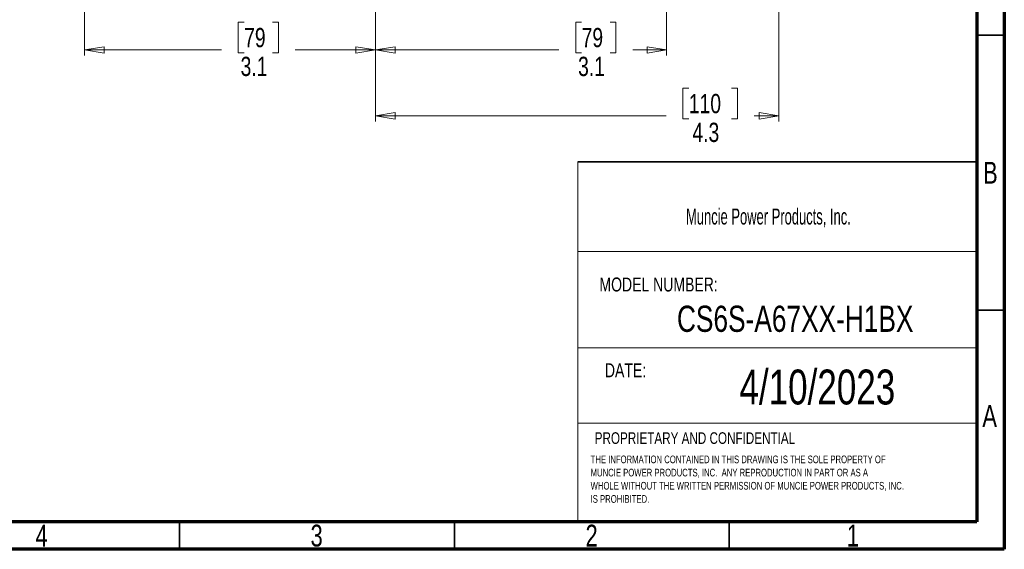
# Model space of a CAD drawing. Header units: inches. Extents: x 0.6 to 16.3, y 0.2 to 11.5.
# Tile 8 of 13: x 9.3 to 16.3, y 0.2 to 4. Entities that reach past the tile are written whole.
import ezdxf

# ---------------------------------------------------------------- set-up
doc = ezdxf.new("R2010")
doc.units = ezdxf.units.IN
doc.header["$MEASUREMENT"] = 0
doc.styles.add('SLDTEXTSTYLE0', font='TXT', dxfattribs={"width": 0.75})
doc.styles.add('SLDTEXTSTYLE1', font='TXT', dxfattribs={"width": 0.605})
doc.dimstyles.new('SLDDIMSTYLE1', dxfattribs={"dimtxt": 0.137795, "dimasz": 0.14, "dimexe": 0, "dimexo": 0.0625, "dimgap": 0.034449, "dimtad": 0, "dimdec": 1, "dimlfac": 1.5, "dimrnd": 1e-09, "dimzin": 12, "dimdsep": 46, "dimtxsty": 'SLDTEXTSTYLE0', "dimblk1": 'CLOSED', "dimblk2": 'CLOSED', "dimsah": 1, "dimcen": 0.09, "dimadec": 0, "dimazin": 3, "dimtfac": 1, "dimtdec": 1, "dimtofl": 0, "dimtmove": 0, "dimatfit": 3, "dimldrblk": 'CLOSED', "dimfxl": 0, "dimfrac": 2, "dimtolj": 1, "dimtzin": 12, "dimarcsym": 0})
doc.dimstyles.new('SLDDIMSTYLE3', dxfattribs={"dimtxt": 0.137795, "dimasz": 0.14, "dimexe": 0, "dimexo": 0.0625, "dimgap": 0.034449, "dimtad": 0, "dimdec": 1, "dimlfac": 1.5, "dimrnd": 1e-09, "dimzin": 12, "dimdsep": 46, "dimtxsty": 'SLDTEXTSTYLE0', "dimblk1": 'CLOSED', "dimblk2": 'CLOSED', "dimsah": 1, "dimcen": 0.09, "dimadec": 0, "dimazin": 3, "dimtfac": 1, "dimtofl": 0, "dimtmove": 0, "dimatfit": 3, "dimldrblk": 'CLOSED', "dimfxl": 0, "dimfrac": 2, "dimtolj": 1, "dimtzin": 12, "dimarcsym": 0})

# ---------------------------------------------------------------- blocks, each defined once
blk = doc.blocks.new('SW_NOTE_0')
at = {"color": 0, "linetype": 'Continuous', "lineweight": 0, "char_height": 0.055, "attachment_point": 1, "style": 'SLDTEXTSTYLE0'}
for s, insert in [('THE INFORMATION CONTAINED IN THIS DRAWING IS THE SOLE PROPERTY OF', (0, 0.0709)), ('MUNCIE POWER PRODUCTS, INC.  ANY REPRODUCTION IN PART OR AS A', (0, -0.0235)), ('WHOLE WITHOUT THE WRITTEN PERMISSION OF MUNCIE POWER PRODUCTS, INC.', (0, -0.1178)), ('IS PROHIBITED.', (0, -0.2122))]:
    blk.add_mtext(s, dxfattribs=dict(at, insert=insert))
blk = doc.blocks.new('_Closed')
at = {"color": 0, "linetype": 'ByBlock', "lineweight": -2}
for p, q in [((-1, 0.166667), (0, 0)), ((-1, 0.166667), (-1, -0.166667)), ((0, 0), (-1, -0.166667)), ((0, 0), (-1, 0))]:
    blk.add_line(p, q, dxfattribs=at)
blk = doc.blocks.new('_D_1')
at = {"color": 7, "linetype": 'Continuous', "lineweight": 0}
for p, q in [((14.7242, 6.8776), (14.7242, 3.2609)), ((11.8375, 4.8951), (11.8375, 3.2609)), ((14.0802, 3.4988), (14.0382, 3.4988)), ((14.0382, 3.4988), (14.0382, 3.28)), ((14.3857, 3.4988), (14.4276, 3.4988)), ((14.4276, 3.4988), (14.4276, 3.28)), ((11.8375, 3.3003), (13.9174, 3.3003)), ((14.0382, 3.28), (14.0802, 3.28)), ((14.4276, 3.28), (14.3857, 3.28)), ((14.7242, 3.3003), (14.5485, 3.3003))]:
    blk.add_line(p, q, dxfattribs=at)
at = {"color": 7, "linetype": 'Continuous', "lineweight": 18, "xscale": 0.14, "yscale": 0.14, "rotation": 180.0000000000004}
blk.add_blockref('_Closed', (11.8375, 3.3003), dxfattribs=at)
at = {"color": 7, "linetype": 'Continuous', "lineweight": 18, "xscale": 0.14, "yscale": 0.14}
blk.add_blockref('_Closed', (14.7242, 3.3003), dxfattribs=at)
at = {"color": 7, "linetype": 'Continuous', "lineweight": 18, "char_height": 0.1378, "attachment_point": 1, "style": 'SLDTEXTSTYLE0'}
for s, insert in [('110', (14.0802, 3.4576)), ('4.3', (14.1057, 3.2515))]:
    blk.add_mtext(s, dxfattribs=dict(at, insert=insert))
blk = doc.blocks.new('_D_3')
at = {"color": 7, "linetype": 'Continuous', "lineweight": 0}
for p, q in [((11.8375, 4.8951), (11.8375, 3.7334)), ((9.7542, 4.5995), (9.7542, 3.7334)), ((10.8967, 3.9712), (10.8547, 3.9712)), ((10.8547, 3.9712), (10.8547, 3.7525)), ((11.1003, 3.9712), (11.1423, 3.9712)), ((11.1423, 3.9712), (11.1423, 3.7525)), ((9.7542, 3.7727), (10.7339, 3.7727)), ((10.8547, 3.7525), (10.8967, 3.7525)), ((11.1423, 3.7525), (11.1003, 3.7525)), ((11.8375, 3.7727), (11.2632, 3.7727))]:
    blk.add_line(p, q, dxfattribs=at)
at = {"color": 7, "linetype": 'Continuous', "lineweight": 18, "xscale": 0.14, "yscale": 0.14, "rotation": 180.0000000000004}
blk.add_blockref('_Closed', (9.7542, 3.7727, -1.031), dxfattribs=at)
at = {"color": 7, "linetype": 'Continuous', "lineweight": 18, "xscale": 0.14, "yscale": 0.14}
blk.add_blockref('_Closed', (11.8375, 3.7727, -1.031), dxfattribs=at)
at = {"color": 7, "linetype": 'Continuous', "lineweight": 18, "char_height": 0.1378, "attachment_point": 1, "style": 'SLDTEXTSTYLE0'}
for s, insert in [('79', (10.8967, 3.9301)), ('3.1', (10.8713, 3.7239))]:
    blk.add_mtext(s, dxfattribs=dict(at, insert=insert))
blk = doc.blocks.new('_D_4')
at = {"color": 7, "linetype": 'Continuous', "lineweight": 0}
for p, q in [((11.8375, 4.8951), (11.8375, 3.7334)), ((13.9208, 4.5995), (13.9208, 3.7334)), ((13.3129, 3.9712), (13.2709, 3.9712)), ((13.2709, 3.9712), (13.2709, 3.7525)), ((13.5165, 3.9712), (13.5585, 3.9712)), ((13.5585, 3.9712), (13.5585, 3.7525)), ((11.8375, 3.7727), (13.15, 3.7727)), ((13.2709, 3.7525), (13.3129, 3.7525)), ((13.5585, 3.7525), (13.5165, 3.7525)), ((13.9208, 3.7727), (13.6794, 3.7727))]:
    blk.add_line(p, q, dxfattribs=at)
at = {"color": 7, "linetype": 'Continuous', "lineweight": 18, "xscale": 0.14, "yscale": 0.14, "rotation": 180.0000000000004}
blk.add_blockref('_Closed', (11.8375, 3.7727, -1.031), dxfattribs=at)
at = {"color": 7, "linetype": 'Continuous', "lineweight": 18, "xscale": 0.14, "yscale": 0.14}
blk.add_blockref('_Closed', (13.9208, 3.7727, -1.031), dxfattribs=at)
at = {"color": 7, "linetype": 'Continuous', "lineweight": 18, "char_height": 0.1378, "attachment_point": 1, "style": 'SLDTEXTSTYLE0'}
for s, insert in [('79', (13.3129, 3.9301)), ('3.1', (13.2874, 3.7239))]:
    blk.add_mtext(s, dxfattribs=dict(at, insert=insert))

msp = doc.modelspace()

# ---------------------------------------------------------------- linework, layer by layer
at = {"color": 7, "linetype": 'Continuous', "lineweight": 70}
for p, q in [((16.3386, 11.4961), (16.3386, 0.1969)), ((16.1417, 11.2992), (16.1417, 0.3937)), ((16.1417, 0.3937), (0.7874, 0.3937)), ((16.3386, 0.1969), (0.5906, 0.1969))]:
    msp.add_line(p, q, dxfattribs=at)
at = {"color": 7, "linetype": 'Continuous', "lineweight": 35}
for p, q in [((16.1417, 3.878), (16.3386, 3.878)), ((13.2864, 2.9705), (16.1417, 2.9705)), ((16.1417, 1.9094), (16.3386, 1.9094)), ((10.4331, 0.3937), (10.4331, 0.1969)), ((12.4016, 0.3937), (12.4016, 0.1969)), ((14.3701, 0.3937), (14.3701, 0.1969))]:
    msp.add_line(p, q, dxfattribs=at)
at = {"color": 7, "linetype": 'Continuous', "lineweight": 18}
for p, q in [((13.2864, 2.9705), (13.2864, 0.3937)), ((13.2864, 2.3292), (16.1417, 2.3292)), ((13.2864, 1.6405), (16.1417, 1.6405)), ((13.2864, 1.0997), (16.1417, 1.0997))]:
    msp.add_line(p, q, dxfattribs=at)

# ---------------------------------------------------------------- block references
at = {"color": 7, "linetype": 'Continuous', "lineweight": 0}
msp.add_blockref('SW_NOTE_0', (13.3771, 0.7973), dxfattribs=at)

# ---------------------------------------------------------------- texts
for s, insert, char_height, attachment_point, style in [('B', (16.239, 2.9715), 0.1562, 2, 'SLDTEXTSTYLE0'), ('Muncie Power Products, Inc.', (14.0601, 2.6373), 0.114583, 1, 'SLDTEXTSTYLE1'), ('MODEL NUMBER:', (13.4403, 2.1432), 0.1, 1, 'SLDTEXTSTYLE0'), ('CS6S-A67XX-H1BX', (14.8417, 1.9415), 0.1875, 2, 'SLDTEXTSTYLE0'), ('DATE:', (13.4793, 1.5288), 0.1, 1, 'SLDTEXTSTYLE0'), ('4/10/2023', (15.0001, 1.484), 0.25, 2, 'SLDTEXTSTYLE0'), ('A', (16.2338, 1.2294), 0.1562, 2, 'SLDTEXTSTYLE0'), ('PROPRIETARY AND CONFIDENTIAL', (13.4064, 1.0349), 0.083333, 1, 'SLDTEXTSTYLE0'), ('4', (9.4472, 0.3731), 0.1562, 2, 'SLDTEXTSTYLE0'), ('3', (11.4157, 0.3731), 0.1562, 2, 'SLDTEXTSTYLE0'), ('2', (13.3843, 0.3731), 0.1562, 2, 'SLDTEXTSTYLE0'), ('1', (15.2543, 0.3731), 0.1562, 2, 'SLDTEXTSTYLE0')]:
    msp.add_mtext(s, dxfattribs=dict(at, insert=insert, char_height=char_height, attachment_point=attachment_point, style=style))

# ---------------------------------------------------------------- dimensions: what is measured, and where the dimension line sits
at = {"color": 7, "linetype": 'Continuous', "lineweight": 18}
for base, p1, p2, dimstyle, picture, middle in [((11.8375, 3.3003), (14.7242, 6.917), (11.8375, 4.9344), 'SLDDIMSTYLE1', '_D_1', (14.2329, 3.3003)), ((11.8375, 3.7727), (9.7542, 4.6389), (11.8375, 4.9344), 'SLDDIMSTYLE1', '_D_3', (10.9985, 3.7727)), ((13.9208, 3.7727), (11.8375, 4.9344), (13.9208, 4.6389), 'SLDDIMSTYLE3', '_D_4', (13.4147, 3.7727))]:
    dim = msp.add_linear_dim(base=base, p1=p1, p2=p2, dimstyle=dimstyle, dxfattribs=at)
    dim.commit()
    dim.dimension.update_dxf_attribs({"geometry": picture, "text_midpoint": middle, "dimtype": 160})

doc.saveas('drawing.dxf')
